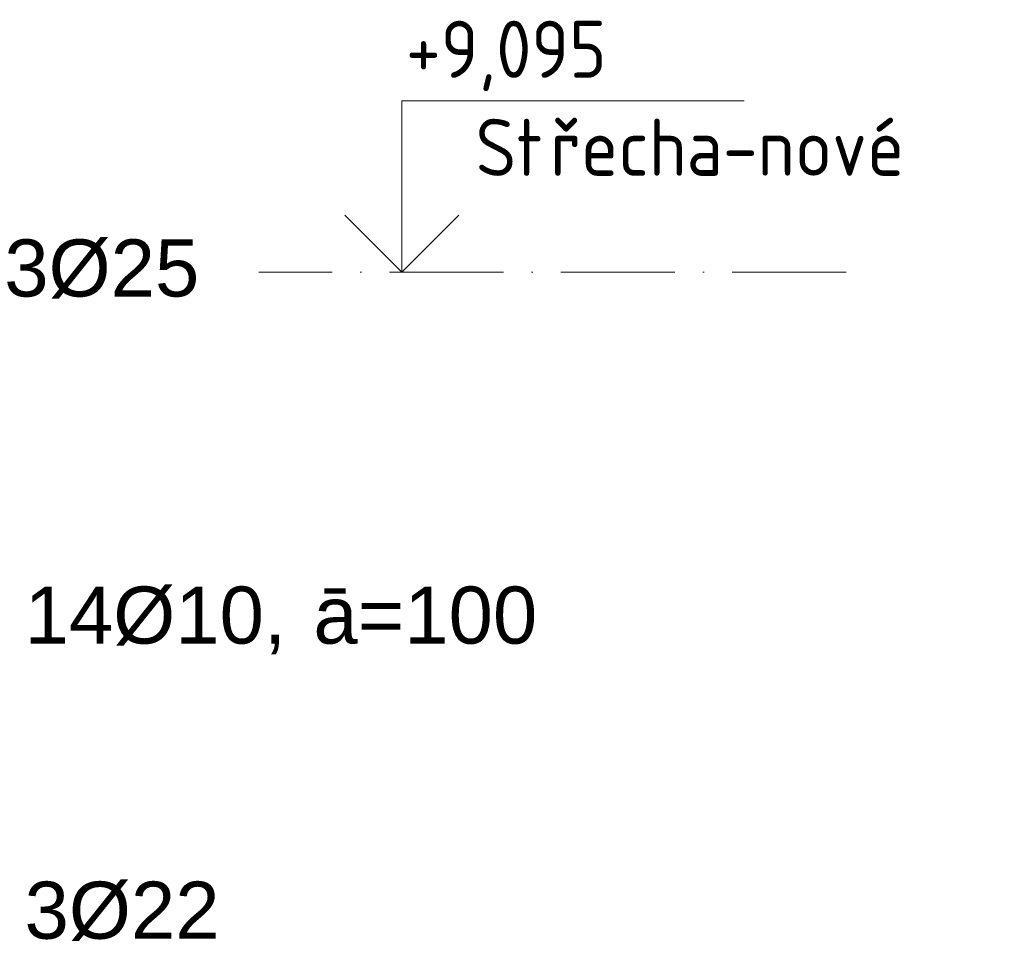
# Model space of a CAD drawing. Header units: millimetres. Extents: x 4307 to 42792, y 1610 to 10025.
# Tile 195 of 256: x 27844 to 28706, y 8509 to 9316. Entities that reach past the tile are written whole.
import ezdxf

# ---------------------------------------------------------------- set-up
doc = ezdxf.new("R2010")
doc.units = ezdxf.units.MM
doc.linetypes.add('Čerchovaná', pattern=[150, 100, -25, 0, -25])
doc.layers.add('A-FLOR-LEVL', color=51, linetype='Continuous', lineweight=5)
doc.layers.add('S-RBAR-IDEN', color=171, linetype='Continuous', lineweight=5)
doc.styles.add('Arial', font='arial.ttf', dxfattribs={"height": 50})
doc.styles.add('ISOCPEUR', font='isocpeur.ttf', dxfattribs={"width": 0.9, "height": 50})

# ---------------------------------------------------------------- blocks, each defined once
blk = doc.blocks.new('Podlaží - Výšková kačena-16046-V2')
at = {"layer": 'A-FLOR-LEVL'}
for p, q in [((16817.05, 2920), (17117.05, 2920)), ((16817.05, 2770), (16817.05, 2920)), ((16767.05, 2820), (16817.05, 2770)), ((16867.05, 2820), (16817.05, 2770))]:
    blk.add_line(p, q, dxfattribs=at)

msp = doc.modelspace()

# ---------------------------------------------------------------- linework, layer by layer
at = {"layer": 'A-FLOR-LEVL', "linetype": 'Čerchovaná'}
msp.add_line((26216.31, 9095), (28576.95, 9095), dxfattribs=at)

# ---------------------------------------------------------------- block references
at = {"layer": 'A-FLOR-LEVL'}
msp.add_blockref('Podlaží - Výšková kačena-16046-V2', (11361.46, 6325), dxfattribs=at)

# ---------------------------------------------------------------- texts
at = {"layer": 'A-FLOR-LEVL', "char_height": 50, "attachment_point": 1, "style": 'ISOCPEUR'}
for s, insert, width in [('+9,095', (28182.04, 9315.27), 218.2594), ('řecha-nové', (28308.63, 9229.38), 386.0125), ('St', (28243.14, 9229.38), 79.3671)]:
    msp.add_mtext(s, dxfattribs=dict(at, insert=insert, width=width))
at = {"layer": 'S-RBAR-IDEN', "char_height": 50, "attachment_point": 1, "style": 'Arial', "bg_fill": 3, "box_fill_scale": 1.25, "bg_fill_color": 256, "bg_fill_true_color": 13158600, "bg_fill_transparency": 0}
for s, insert, width in [('14Ø10, ', (27848.02, 8819.68), 306.6455), ('ā=100', (28101.02, 8819.68), 242.5105), ('3Ø22', (27848.02, 8561.24), 210.443)]:
    msp.add_mtext(s, dxfattribs=dict(at, insert=insert, width=width))

# ---------------------------------------------------------------- next in the draw order: texts
at = {"layer": 'S-RBAR-IDEN', "insert": (27830.26, 9123.71), "char_height": 50, "width": 210.443, "attachment_point": 1, "style": 'Arial', "bg_fill": 3, "box_fill_scale": 1.25, "bg_fill_color": 256, "bg_fill_true_color": 13158600, "bg_fill_transparency": 0}
msp.add_mtext('3Ø25', dxfattribs=at)

doc.saveas('drawing.dxf')
